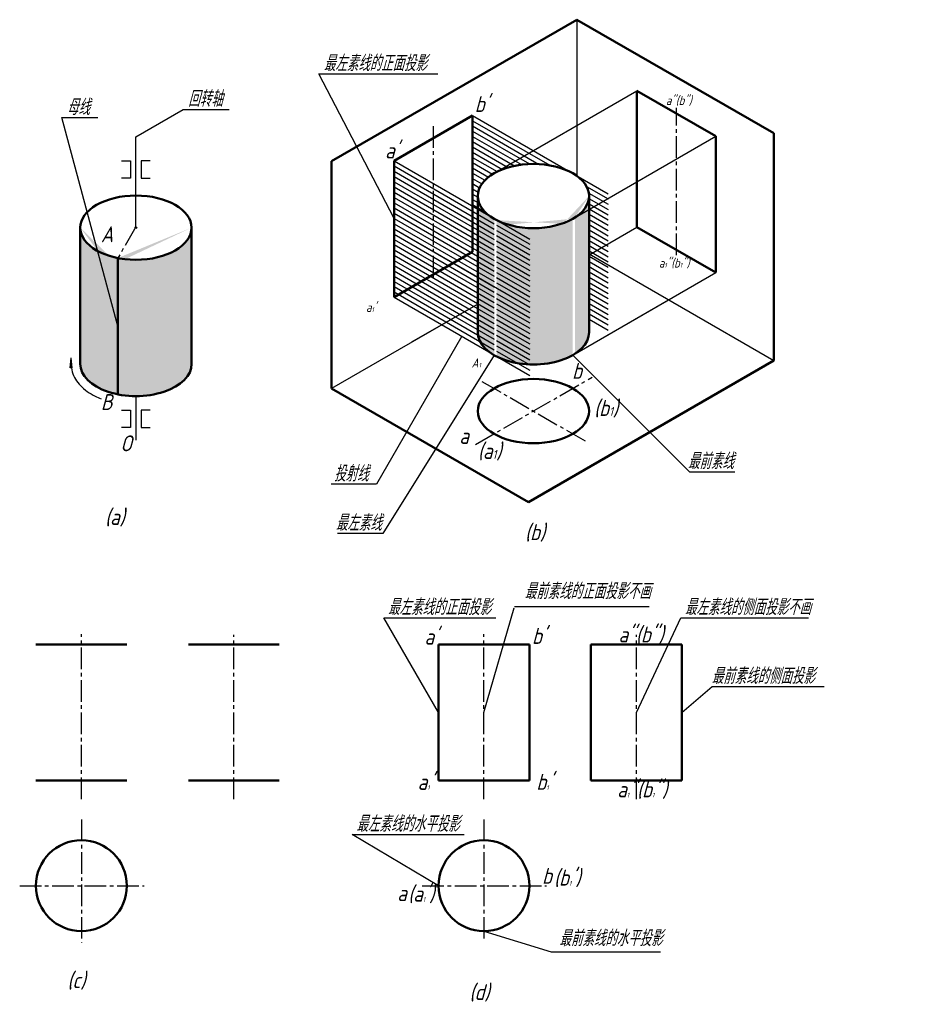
# Model space of a CAD drawing. Header units: millimetres. Extents: x 1109 to 1307, y -110 to 107.
import ezdxf

# ---------------------------------------------------------------- set-up
doc = ezdxf.new("R2010")
doc.units = ezdxf.units.MM
doc.header["$LTSCALE"] = 0.5
doc.linetypes.add('CENTER2', pattern=[28.575, 19.05, -3.175, 3.175, -3.175])
doc.layers.add('尺寸层', color=221, linetype='Continuous')
doc.layers.add('细实线层', color=7, linetype='Continuous')
for name, color, linetype, lineweight in [('文字层', 227, 'Continuous', 20), ('点画线层', 3, 'CENTER2', 25), ('粗实线层', 7, 'Continuous', 50)]:
    doc.layers.add(name, color=color, linetype=linetype, lineweight=lineweight)
doc.styles.add('工程斜体', font='gbeitc.shx', dxfattribs={"bigfont": 'gbcbig.shx'})

# ---------------------------------------------------------------- blocks, each defined once
blk = doc.blocks.new('jt')
h = blk.add_hatch(color=256)
h.paths.add_polyline_path([(0, 0), (-0.76, -7.26), (0, -7.26)])
h.paths.add_polyline_path([(0, 0), (0, -7.26), (0.76, -7.26)])
for p, q in [((-0.76, -7.26), (0, 0)), ((0.76, -7.26), (0, 0)), ((0, -7.26), (-0.76, -7.26)), ((0, -7.26), (0.76, -7.26))]:
    blk.add_line(p, q)
blk = doc.blocks.new('箭头')
at = {"layer": '细实线层', "ltscale": 0.5}
blk.add_blockref('jt', (0, 0), dxfattribs=at)

msp = doc.modelspace()

# ---------------------------------------------------------------- hatches: boundary and pattern name
at = {"layer": '文字层', "ltscale": 0.5}
h = msp.add_hatch(color=256, dxfattribs=at)
h.set_gradient(color1=(0, 0, 255), one_color=1, tint=1, name='INVCYLINDER')
edge = h.paths.add_edge_path()
edge.add_ellipse((1221.54, 68.24), major_axis=(-12.25, 0), ratio=0.57735, start_angle=48.5667, end_angle=135, ccw=False)
edge.add_line((1213.43, 62.94), (1213.43, 32.94))
edge.add_ellipse((1221.54, 38.24), major_axis=(-12.25, 0), ratio=0.57735, start_angle=48.5667, end_angle=135)
edge.add_line((1230.2, 33.24), (1230.2, 63.24))
edge = h.paths.add_edge_path()
edge.add_ellipse((1221.54, 68.24), major_axis=(-12.25, 0), ratio=0.57735, start_angle=138.4115, end_angle=180, ccw=False)
edge.add_line((1230.7, 63.55), (1230.7, 33.55))
edge.add_ellipse((1221.54, 38.24), major_axis=(-12.25, 0), ratio=0.57735, start_angle=138.4115, end_angle=180)
edge.add_line((1233.78, 38.24), (1233.78, 68.24))
edge = h.paths.add_edge_path()
edge.add_ellipse((1221.54, 68.24), major_axis=(-12.25, 0), ratio=0.57735, start_angle=0, end_angle=45.3662, ccw=False)
edge.add_line((1209.29, 68.24), (1209.29, 38.24))
edge.add_ellipse((1221.54, 38.24), major_axis=(-12.25, 0), ratio=0.57735, start_angle=0, end_angle=45.3662)
edge.add_line((1212.93, 33.21), (1212.93, 63.21))
h = msp.add_hatch(color=256, dxfattribs=at)
h.set_gradient(color1=(0, 0, 255), one_color=1, tint=1, name='INVCYLINDER')
edge = h.paths.add_edge_path()
edge.add_ellipse((1134.09, 31.28), major_axis=(-12.25, 0), ratio=0.57735, start_angle=0, end_angle=71.0526)
edge.add_line((1130.11, 24.59), (1130.11, 39.59))
edge.add_line((1130.11, 39.59), (1125.68, 56.14))
edge.add_ellipse((1134.09, 61.28), major_axis=(-12.25, 0), ratio=0.57735, start_angle=0, end_angle=46.6278, ccw=False)
edge.add_line((1121.84, 61.28), (1121.84, 31.28))
edge = h.paths.add_edge_path(flags=17)
edge.add_line((1130.11, 39.59), (1130.11, 54.59))
edge.add_ellipse((1134.09, 61.28), major_axis=(-12.25, 0), ratio=0.57735, start_angle=46.6278, end_angle=71.0526, ccw=False)
edge.add_line((1125.68, 56.14), (1130.11, 39.59))
edge = h.paths.add_edge_path()
edge.add_ellipse((1134.09, 61.28), major_axis=(-12.25, 0), ratio=0.57735, start_angle=71.0526, end_angle=180, ccw=False)
edge.add_line((1130.11, 54.59), (1130.11, 24.59))
edge.add_ellipse((1134.09, 31.28), major_axis=(-12.25, 0), ratio=0.57735, start_angle=71.0526, end_angle=180)
edge.add_line((1146.33, 31.28), (1146.33, 61.28))

# ---------------------------------------------------------------- linework, layer by layer
at = {"layer": '尺寸层', "color": 7, "ltscale": 0.5}
for p, q in [((1190.88, 63.31), (1174.33, 95.16)), ((1174.33, 95.16), (1200.54, 95.16)), ((1134.09, 81.3), (1144.48, 87.3)), ((1144.48, 87.3), (1154.63, 87.3)), ((1130.11, 39.59), (1117.81, 85.49)), ((1117.81, 85.49), (1125.7, 85.49)), ((1134.09, 61.28), (1134.09, 81.3)), ((1205.8, 37.37), (1187.01, 4.83)), ((1212.93, 33.21), (1188.41, -6.01)), ((1230.2, 33.24), (1255.87, 7.57)), ((1134.09, 24.21), (1134.09, 14.47)), ((1255.87, 7.57), (1265.87, 7.57)), ((1187.01, 4.83), (1177.01, 4.83)), ((1188.41, -6.01), (1178.41, -6.01)), ((1210.66, -45.44), (1217.3, -22.43)), ((1217.41, -22.07), (1247.02, -22.07)), ((1200.66, -45.44), (1188.61, -24.57)), ((1188.61, -24.57), (1213.25, -24.57)), ((1244.18, -45.44), (1253.93, -24.57)), ((1253.93, -24.57), (1282.05, -24.57)), ((1254.18, -45.44), (1260.84, -39.73)), ((1260.84, -39.73), (1285.48, -39.73)), ((1200.66, -83.56), (1181.67, -72.27)), ((1181.67, -72.27), (1206.32, -72.27)), ((1210.66, -93.56), (1225.47, -98.09))]:
    msp.add_line(p, q, dxfattribs=at)
at = {"layer": '点画线层', "color": 7, "ltscale": 0.5}
for p, q in [((1252.98, 55.2), (1252.98, 87.66)), ((1199.51, 83.64), (1199.51, 49.63)), ((1134.09, 61.48), (1130.11, 54.59)), ((1208.82, 13.56), (1234.43, 28.35)), ((1210.22, 27.44), (1233.5, 14)), ((1122.09, -64.49), (1122.09, -28.19)), ((1155.62, -64.49), (1155.62, -28.35)), ((1210.66, -64.49), (1210.66, -28.19)), ((1244.18, -64.49), (1244.18, -28.35)), ((1122.09, -69.02), (1122.09, -96.07)), ((1210.66, -69.02), (1210.66, -95.6)), ((1108.52, -83.56), (1135.88, -83.56)), ((1197.09, -83.56), (1224.45, -83.56))]:
    msp.add_line(p, q, dxfattribs=at)
at = {"layer": '粗实线层', "color": 7, "ltscale": 0.5}
for p, q in [((1177.13, 75.89), (1231.1, 107.05)), ((1231.1, 107.05), (1274.4, 82.05)), ((1244.32, 91.39), (1261.64, 81.4)), ((1244.32, 61.39), (1244.32, 91.39)), ((1190.88, 76.01), (1208.14, 85.98)), ((1208.14, 85.98), (1208.14, 55.96)), ((1261.64, 81.4), (1261.64, 51.4)), ((1274.4, 82.05), (1274.4, 32.05)), ((1177.13, 25.89), (1177.13, 75.89)), ((1190.88, 76.01), (1190.88, 45.99)), ((1209.29, 68.24), (1209.29, 38.24)), ((1233.78, 68.24), (1233.78, 38.24)), ((1121.84, 61.28), (1121.84, 31.28)), ((1146.33, 61.28), (1146.33, 31.28)), ((1261.64, 51.4), (1244.32, 61.39)), ((1130.11, 54.59), (1130.11, 24.59)), ((1190.88, 45.99), (1208.14, 55.96)), ((1274.4, 32.05), (1220.43, 0.89)), ((1220.43, 0.89), (1177.13, 25.89)), ((1132.09, -30.44), (1112.09, -30.44)), ((1165.62, -30.44), (1145.62, -30.44)), ((1220.66, -30.44), (1200.66, -30.44)), ((1200.66, -60.44), (1200.66, -30.44)), ((1220.66, -60.44), (1220.66, -30.44)), ((1254.18, -30.44), (1234.18, -30.44)), ((1234.18, -60.44), (1234.18, -30.44)), ((1254.18, -60.44), (1254.18, -30.44)), ((1132.09, -60.44), (1112.09, -60.44)), ((1165.62, -60.44), (1145.62, -60.44)), ((1220.66, -60.44), (1200.66, -60.44)), ((1254.18, -60.44), (1234.18, -60.44))]:
    msp.add_line(p, q, dxfattribs=at)
for centre in [(1122.09, -83.56), (1210.66, -83.56)]:
    msp.add_circle(centre, 10, dxfattribs=at)
for centre in [(1221.54, 68.24), (1134.09, 61.28), (1221.54, 20.9)]:
    msp.add_ellipse(centre, major_axis=(-12.25, 0), ratio=0.57735, dxfattribs=at)
for centre in [(1221.54, 38.24), (1134.09, 31.28)]:
    msp.add_ellipse(centre, major_axis=(-12.25, 0), ratio=0.57735, start_param=0, end_param=3.141593, dxfattribs=at)
at = {"layer": '细实线层', "color": 7, "ltscale": 0.5}
for p, q in [((1231.1, 107.05), (1231.1, 72.66)), ((1212.54, 73.04), (1244.32, 91.39)), ((1208.14, 85.98), (1237.98, 68.75)), ((1208.14, 84.82), (1225.16, 75)), ((1208.14, 83.67), (1222.66, 75.29)), ((1208.14, 82.51), (1220.64, 75.3)), ((1208.14, 81.36), (1218.9, 75.15)), ((1208.14, 80.21), (1217.35, 74.89)), ((1230.2, 63.24), (1261.64, 81.4)), ((1208.14, 79.05), (1215.96, 74.54)), ((1130.92, 76.02), (1132.91, 76.02)), ((1132.91, 76.02), (1132.91, 72.2)), ((1137.26, 76.02), (1135.26, 76.02)), ((1135.26, 76.02), (1135.26, 72.2)), ((1190.88, 76.01), (1220.72, 58.78)), ((1208.14, 77.9), (1214.7, 74.11)), ((1208.14, 76.74), (1213.56, 73.61)), ((1190.88, 74.86), (1212.93, 62.12)), ((1190.88, 73.7), (1212.93, 60.97)), ((1208.14, 75.59), (1212.54, 73.04)), ((1208.14, 74.43), (1211.64, 72.41)), ((1132.91, 72.2), (1130.92, 72.2)), ((1135.26, 72.2), (1137.26, 72.2)), ((1190.88, 72.55), (1212.93, 59.81)), ((1208.14, 73.28), (1210.86, 71.71)), ((1208.14, 72.12), (1210.21, 70.93)), ((1190.88, 71.39), (1212.93, 58.66)), ((1190.88, 70.24), (1212.93, 57.5)), ((1208.14, 70.97), (1209.7, 70.07)), ((1208.14, 70.97), (1209.7, 70.07)), ((1208.14, 69.81), (1209.38, 69.1)), ((1233.24, 70.33), (1237.98, 67.59)), ((1190.88, 69.08), (1212.93, 56.35)), ((1190.88, 67.93), (1212.93, 55.19)), ((1208.14, 68.66), (1209.3, 67.99)), ((1208.14, 67.5), (1209.6, 66.66)), ((1233.73, 68.89), (1237.98, 66.44)), ((1233.75, 67.73), (1237.98, 65.28)), ((1190.88, 66.77), (1212.93, 54.04)), ((1190.88, 65.62), (1212.93, 52.88)), ((1208.14, 66.35), (1210.86, 64.78)), ((1233.78, 66.55), (1237.98, 64.13)), ((1233.78, 65.4), (1237.98, 62.98)), ((1190.88, 64.46), (1212.93, 51.73)), ((1190.88, 63.31), (1212.93, 50.57)), ((1233.78, 64.24), (1237.98, 61.82)), ((1233.78, 63.09), (1237.98, 60.67)), ((1190.88, 62.15), (1212.93, 49.42)), ((1190.88, 61), (1212.93, 48.27)), ((1190.88, 61), (1220.72, 43.77)), ((1213.43, 61.83), (1220.72, 57.63)), ((1233.78, 61.94), (1237.98, 59.51)), ((1233.78, 55.31), (1244.32, 61.39)), ((1233.78, 60.78), (1237.98, 58.36)), ((1190.88, 59.84), (1212.93, 47.11)), ((1190.88, 58.69), (1212.93, 45.96)), ((1213.43, 60.68), (1220.72, 56.47)), ((1213.43, 59.52), (1220.72, 55.32)), ((1233.78, 59.63), (1237.98, 57.2)), ((1190.88, 57.54), (1212.93, 44.8)), ((1190.88, 56.38), (1212.93, 43.65)), ((1213.43, 58.37), (1220.72, 54.16)), ((1213.43, 57.21), (1220.72, 53.01)), ((1233.78, 58.47), (1237.98, 56.05)), ((1233.78, 57.32), (1237.98, 54.89)), ((1190.88, 55.23), (1212.93, 42.49)), ((1213.43, 56.06), (1220.72, 51.85)), ((1213.43, 54.9), (1220.72, 50.7)), ((1233.78, 56.16), (1237.98, 53.74)), ((1233.78, 56.16), (1237.98, 53.74)), ((1233.78, 55.5), (1274.4, 32.05)), ((1233.78, 55.31), (1233.94, 55.4)), ((1233.78, 55.01), (1237.98, 52.58)), ((1190.88, 54.07), (1212.93, 41.34)), ((1190.88, 52.92), (1212.93, 40.18)), ((1213.43, 53.75), (1220.72, 49.54)), ((1213.43, 52.6), (1220.72, 48.39)), ((1233.78, 53.85), (1237.98, 51.43)), ((1233.78, 52.7), (1237.98, 50.27)), ((1190.88, 51.76), (1212.93, 39.03)), ((1190.88, 50.61), (1212.93, 37.87)), ((1213.43, 51.44), (1220.72, 47.23)), ((1213.43, 50.29), (1220.72, 46.08)), ((1230.2, 33.24), (1261.64, 51.4)), ((1233.78, 51.54), (1237.98, 49.12)), ((1233.78, 50.39), (1237.98, 47.96)), ((1190.88, 49.45), (1212.93, 36.72)), ((1190.88, 48.3), (1212.93, 35.56)), ((1213.43, 49.13), (1220.72, 44.92)), ((1213.43, 47.98), (1220.72, 43.77)), ((1233.78, 49.23), (1237.98, 46.81)), ((1233.78, 48.08), (1237.98, 45.65)), ((1190.88, 47.14), (1212.93, 34.41)), ((1190.88, 45.99), (1220.72, 28.76)), ((1213.43, 46.82), (1220.72, 42.61)), ((1213.43, 45.67), (1220.72, 41.46)), ((1233.78, 46.92), (1237.98, 44.5)), ((1233.78, 45.77), (1237.98, 43.35)), ((1209.29, 44.46), (1177.13, 25.89)), ((1209.29, 44.46), (1194.74, 36.06)), ((1213.43, 44.51), (1220.72, 40.31)), ((1213.43, 43.36), (1220.72, 39.15)), ((1230.2, 33.24), (1251.26, 45.4)), ((1233.78, 44.61), (1237.98, 42.19)), ((1233.78, 43.46), (1237.98, 41.04)), ((1213.43, 42.2), (1220.72, 38)), ((1233.78, 42.31), (1237.98, 39.88)), ((1213.43, 41.05), (1220.72, 36.84)), ((1213.43, 39.89), (1220.72, 35.69)), ((1233.78, 41.15), (1237.98, 38.73)), ((1213.43, 38.74), (1220.72, 34.53)), ((1213.43, 37.58), (1220.72, 33.38)), ((1213.43, 36.43), (1220.72, 32.22)), ((1213.43, 35.27), (1220.72, 31.07)), ((1213.43, 34.12), (1220.72, 29.91)), ((1130.92, 21.12), (1132.91, 21.12)), ((1132.91, 21.12), (1132.91, 17.3)), ((1137.26, 21.12), (1135.26, 21.12)), ((1135.26, 21.12), (1135.26, 17.3)), ((1132.91, 17.3), (1130.92, 17.3)), ((1135.26, 17.3), (1137.26, 17.3))]:
    msp.add_line(p, q, dxfattribs=at)
at = {"layer": '细实线层', "ltscale": 0.5}
msp.add_line((1225.47, -98.09), (1249.5, -98.09), dxfattribs=at)
at = {"layer": '细实线层', "color": 7, "ltscale": 0.5}
for centre in [(1134.09, 61.28), (1200.66, -83.56)]:
    msp.add_circle(centre, 0.2, dxfattribs=at)
msp.add_open_spline([(1119.84, 31.28), (1119.84, 30.69), (1119.93, 30.11), (1120.25, 28.98), (1120.49, 28.44), (1121.1, 27.43), (1121.47, 26.96), (1122.77, 25.59), (1123.87, 24.81), (1125.53, 23.96), (1125.97, 23.77), (1126.42, 23.59)], degree=3, knots=[0, 0, 0, 0, 0.1666877, 0.1666877, 0.3333753, 0.3333753, 0.500063, 0.500063, 0.8515075, 0.8515075, 0.9694203, 0.9694203, 0.9694203, 0.9694203], dxfattribs=at)

# ---------------------------------------------------------------- block references
at = {"layer": '细实线层', "color": 7, "ltscale": 0.5, "xscale": 0.2999999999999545, "yscale": 0.3000000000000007, "zscale": 0.3}
msp.add_blockref('箭头', (1119.87, 32.63), dxfattribs=at)

# ---------------------------------------------------------------- texts
at = {"layer": '文字层', "color": 7, "ltscale": 0.5, "attachment_point": 1, "style": '工程斜体'}
for s, insert, char_height, width in [('最左素线的正面投影', (1175.4, 99.23), 3.5, 28.8291), ('回转轴', (1145.55, 91.38), 3.5, 8.0877), ('母线', (1118.88, 89.57), 3.5, 8.0877), ("b'", (1208.62, 90.23), 3.5, 3.5945), ('a"(b")', (1250.68, 90.28), 2, 3.5945), ("{\\H1.75x;a'}", (1188.9, 80.01), 2, 3.5945), ('A', (1126.38, 61.57), 3.5, 8.0877), ('a{\\H0.5x;1}"(b{\\H0.5x;1}")', (1249.13, 54.5), 2, 3.5945), ("a{\\H0.5x;1}'", (1184.7, 44.74), 2, 3.5945), ('A{\\H0.5x;1}', (1207.94, 32.49), 2, 3.5945), ('b', (1230.04, 31.51), 3.5, 3.5945), ('B', (1126.38, 24.64), 3.5, 2.5889), ('(b{\\H0.5714x;1})', (1234.87, 23.33), 3.5, 3.5945), ('O', (1130.65, 15.56), 3.5, 2.5889), ('a', (1205.23, 17.19), 3.5, 3.5945), ('(a{\\H0.5714x;1})', (1209.31, 13.88), 3.5, 3.5945), ('最前素线', (1255.5, 11.65), 3.5, 10.4803), ('投射线', (1177.65, 8.91), 3.5, 10.4803), ('(a)', (1127.29, -0.66), 3.5, 4.4148), ('最左素线', (1178.04, -1.93), 3.5, 10.4803), ('(b)', (1219.68, -3.99), 3.5, 4.4148), ('最前素线的正面投影不画', (1219.59, -16.99), 3.5, 28.2706), ('最左素线的正面投影', (1189.52, -20.49), 3.5, 28.2706), ('最左素线的侧面投影不画', (1254.83, -20.49), 3.5, 28.2706), ("a'", (1197.57, -27), 3.5, 2.5889), ("b'", (1221.22, -26.84), 3.5, 2.5889), ('a"(b")', (1240.25, -26.51), 3.5, 2.5889), ('最前素线的侧面投影', (1260.72, -35.65), 3.5, 28.2706), ("a{\\H0.2857x;1}'", (1196.07, -58.96), 3.5, 2.5889), ("b{\\H0.2857x;1}'", (1222.18, -58.96), 3.5, 2.5889), ('a{\\H0.2857x;1}"(b{\\H0.2857x;1}")', (1239.97, -60.61), 3.5, 11.911), ('最左素线的水平投影', (1182.58, -68.19), 3.5, 28.2706), ('b', (1223.44, -79.64), 3.5, 2.5889), ("(b{\\H0.2857x;1}')", (1226.06, -80.04), 3.5, 2.5889), ('a', (1191.57, -83.45), 3.5, 2.5889), ("(a{\\H0.2857x;1}')", (1193.98, -83.58), 3.5, 4.4148), ('最前素线的水平投影', (1227.22, -93.37), 3.5, 28.2706), ('(c)', (1119, -102.61), 3.5, 4.4148), ('(d)', (1207.45, -105.23), 3.5, 4.4148)]:
    msp.add_mtext(s, dxfattribs=dict(at, insert=insert, char_height=char_height, width=width))

doc.saveas('drawing.dxf')
